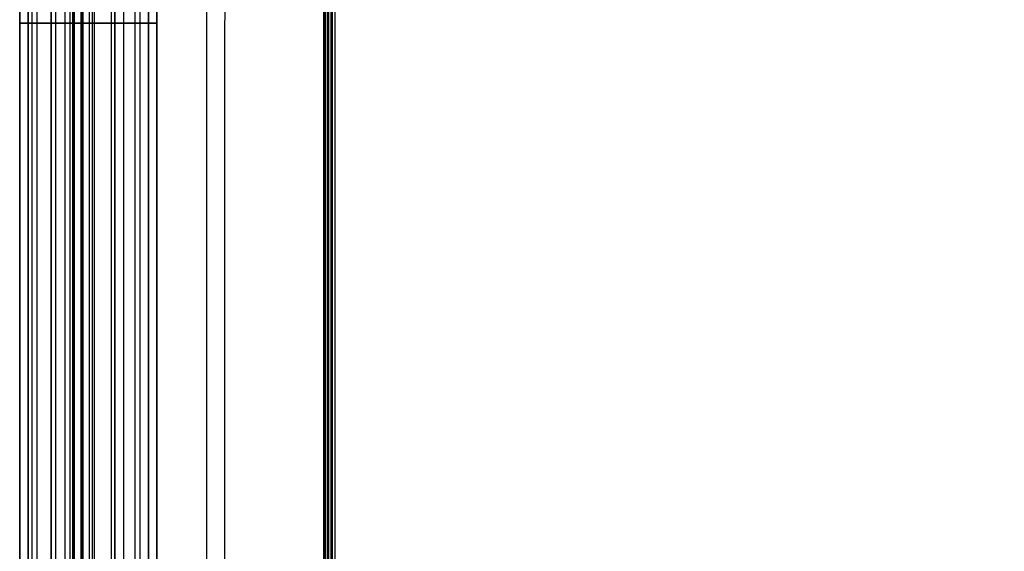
# Model space of a CAD drawing. Header units: millimetres. Extents: x 154 to 631, y -21 to 485.
# Tile 7 of 29: x 162 to 396, y 105 to 232. Entities that reach past the tile are written whole.
import ezdxf

# ---------------------------------------------------------------- set-up
doc = ezdxf.new("R2010")
doc.units = ezdxf.units.MM
doc.header["$MEASUREMENT"] = 0
doc.layers.add('Predefinito', color=5, linetype='Continuous')

# ---------------------------------------------------------------- blocks, each defined once
blk = doc.blocks.new('(#4357) (#777) Part3')
at = {"layer": 'Predefinito'}
for points in [[(-235, 10), (235, 10)], [(235, 10), (-235, 10)], [(-207, 10), (207, 10)], [(235, 8), (-235, 8)], [(-235, 8), (235, 8)], [(-207, 8), (207, 8)], [(-200.59, 6.04), (200.59, 6.04)], [(-200.59, 6.04), (200.59, 6.04)], [(-200.59, 4.83), (200.59, 4.83)], [(-200.59, 4.83), (200.59, 4.83)], [(-235, 0), (235, 0)], [(235, 0), (-235, 0)], [(235, 0), (-235, 0)], [(-235, 0), (235, 0)], [(-200.59, -4.83), (200.59, -4.83)], [(-200.59, -6.04), (200.59, -6.04)], [(-200.59, -6.04), (200.59, -6.04)], [(-180.79, -4.83), (180.79, -4.83)], [(208, -8), (-208, -8)], [(-207.24, -8), (207.24, -8)], [(-207, -8), (207, -8)], [(-208, -10), (208, -10)], [(207.24, -10), (-207.24, -10)], [(-207, -10), (207, -10)]]:
    blk.add_lwpolyline(points, dxfattribs=at)
at = {"layer": 'Predefinito', "extrusion": (1, 0, 0)}
for points in [[(10, -10), (10, 10)], [(0, -20), (0.22, -20), (0.45, -19.99), (0.67, -19.98), (0.9, -19.96), (1.13, -19.94), (1.36, -19.91), (1.59, -19.87), (1.82, -19.83), (2.05, -19.79), (2.29, -19.74), (2.52, -19.68), (2.75, -19.61), (2.98, -19.54), (3.22, -19.47), (3.45, -19.39), (3.68, -19.3), (3.91, -19.2), (4.14, -19.1), (4.37, -19), (4.59, -18.88), (4.82, -18.76), (5.04, -18.64), (5.26, -18.51), (5.47, -18.37), (5.68, -18.23), (5.89, -18.08), (6.1, -17.92), (6.3, -17.76), (6.5, -17.6), (6.7, -17.43), (6.89, -17.25), (7.07, -17.07), (7.25, -16.89), (7.43, -16.7), (7.6, -16.5), (7.76, -16.3), (7.92, -16.1), (8.08, -15.89), (8.23, -15.68), (8.37, -15.47), (8.51, -15.26), (8.64, -15.04), (8.76, -14.82), (8.88, -14.59), (9, -14.37), (9.1, -14.14), (9.2, -13.91), (9.3, -13.68), (9.39, -13.45), (9.47, -13.22), (9.54, -12.98), (9.61, -12.75), (9.68, -12.52), (9.74, -12.29), (9.79, -12.05), (9.83, -11.82), (9.87, -11.59), (9.91, -11.36), (9.94, -11.13), (9.96, -10.9), (9.98, -10.67), (9.99, -10.45), (10, -10.22), (10, -10)], [(10, 10), (10, 10.22), (9.99, 10.45), (9.98, 10.67), (9.96, 10.9), (9.94, 11.13), (9.91, 11.36), (9.87, 11.59), (9.83, 11.82), (9.79, 12.05), (9.74, 12.29), (9.68, 12.52), (9.61, 12.75), (9.54, 12.98), (9.47, 13.22), (9.39, 13.45), (9.3, 13.68), (9.2, 13.91), (9.1, 14.14), (9, 14.37), (8.88, 14.59), (8.76, 14.82), (8.64, 15.04), (8.51, 15.26), (8.37, 15.47), (8.23, 15.68), (8.08, 15.89), (7.92, 16.1), (7.76, 16.3), (7.6, 16.5), (7.43, 16.7), (7.25, 16.89), (7.07, 17.07), (6.89, 17.25), (6.7, 17.43), (6.5, 17.6), (6.3, 17.76), (6.1, 17.92), (5.89, 18.08), (5.68, 18.23), (5.47, 18.37), (5.26, 18.51), (5.04, 18.64), (4.82, 18.76), (4.59, 18.88), (4.37, 19), (4.14, 19.1), (3.91, 19.2), (3.68, 19.3), (3.45, 19.39), (3.22, 19.47), (2.98, 19.54), (2.75, 19.61), (2.52, 19.68), (2.29, 19.74), (2.05, 19.79), (1.82, 19.83), (1.59, 19.87), (1.36, 19.91), (1.13, 19.94), (0.9, 19.96), (0.67, 19.98), (0.45, 19.99), (0.22, 20), (0, 20)], [(8, 10), (8, -10)], [(0, -18), (0.18, -18), (0.36, -17.99), (0.54, -17.98), (0.72, -17.97), (0.9, -17.95), (1.09, -17.93), (1.27, -17.9), (1.46, -17.87), (1.64, -17.83), (1.83, -17.79), (2.01, -17.74), (2.2, -17.69), (2.39, -17.64), (2.57, -17.57), (2.76, -17.51), (2.94, -17.44), (3.13, -17.36), (3.31, -17.28), (3.49, -17.2), (3.67, -17.11), (3.85, -17.01), (4.03, -16.91), (4.2, -16.81), (4.38, -16.7), (4.55, -16.58), (4.72, -16.46), (4.88, -16.34), (5.04, -16.21), (5.2, -16.08), (5.36, -15.94), (5.51, -15.8), (5.66, -15.66), (5.8, -15.51), (5.94, -15.36), (6.08, -15.2), (6.21, -15.04), (6.34, -14.88), (6.46, -14.72), (6.58, -14.55), (6.7, -14.38), (6.81, -14.2), (6.91, -14.03), (7.01, -13.85), (7.11, -13.67), (7.2, -13.49), (7.28, -13.31), (7.36, -13.13), (7.44, -12.94), (7.51, -12.76), (7.57, -12.57), (7.64, -12.39), (7.69, -12.2), (7.74, -12.01), (7.79, -11.83), (7.83, -11.64), (7.87, -11.46), (7.9, -11.27), (7.93, -11.09), (7.95, -10.9), (7.97, -10.72), (7.98, -10.54), (7.99, -10.36), (8, -10.18), (8, -10)], [(8, 10), (8, 10.18), (7.99, 10.36), (7.98, 10.54), (7.97, 10.72), (7.95, 10.9), (7.93, 11.09), (7.9, 11.27), (7.87, 11.46), (7.83, 11.64), (7.79, 11.83), (7.74, 12.01), (7.69, 12.2), (7.64, 12.39), (7.57, 12.57), (7.51, 12.76), (7.44, 12.94), (7.36, 13.13), (7.28, 13.31), (7.2, 13.49), (7.11, 13.67), (7.01, 13.85), (6.91, 14.03), (6.81, 14.2), (6.7, 14.38), (6.58, 14.55), (6.46, 14.72), (6.34, 14.88), (6.21, 15.04), (6.08, 15.2), (5.94, 15.36), (5.8, 15.51), (5.66, 15.66), (5.51, 15.8), (5.36, 15.94), (5.2, 16.08), (5.04, 16.21), (4.88, 16.34), (4.72, 16.46), (4.55, 16.58), (4.38, 16.7), (4.2, 16.81), (4.03, 16.91), (3.85, 17.01), (3.67, 17.11), (3.49, 17.2), (3.31, 17.28), (3.13, 17.36), (2.94, 17.44), (2.76, 17.51), (2.57, 17.57), (2.39, 17.64), (2.2, 17.69), (2.01, 17.74), (1.83, 17.79), (1.64, 17.83), (1.46, 17.87), (1.27, 17.9), (1.09, 17.93), (0.9, 17.95), (0.72, 17.97), (0.54, 17.98), (0.36, 17.99), (0.18, 18), (0, 18)], [(0, 20), (-0.22, 20), (-0.45, 19.99), (-0.67, 19.98), (-0.9, 19.96), (-1.13, 19.94), (-1.36, 19.91), (-1.59, 19.87), (-1.82, 19.83), (-2.05, 19.79), (-2.29, 19.74), (-2.52, 19.68), (-2.75, 19.61), (-2.98, 19.54), (-3.22, 19.47), (-3.45, 19.39), (-3.68, 19.3), (-3.91, 19.2), (-4.14, 19.1), (-4.37, 19), (-4.59, 18.88), (-4.82, 18.76), (-5.04, 18.64), (-5.26, 18.51), (-5.47, 18.37), (-5.68, 18.23), (-5.89, 18.08), (-6.1, 17.92), (-6.3, 17.76), (-6.5, 17.6), (-6.7, 17.43), (-6.89, 17.25), (-7.07, 17.07), (-7.25, 16.89), (-7.43, 16.7), (-7.6, 16.5), (-7.76, 16.3), (-7.92, 16.1), (-8.08, 15.89), (-8.23, 15.68), (-8.37, 15.47), (-8.51, 15.26), (-8.64, 15.04), (-8.76, 14.82), (-8.88, 14.59), (-9, 14.37), (-9.1, 14.14), (-9.2, 13.91), (-9.3, 13.68), (-9.39, 13.45), (-9.47, 13.22), (-9.54, 12.98), (-9.61, 12.75), (-9.68, 12.52), (-9.74, 12.29), (-9.79, 12.05), (-9.83, 11.82), (-9.87, 11.59), (-9.91, 11.36), (-9.94, 11.13), (-9.96, 10.9), (-9.98, 10.67), (-9.99, 10.45), (-10, 10.22), (-10, 10)], [(0, 18), (-0.18, 18), (-0.36, 17.99), (-0.54, 17.98), (-0.72, 17.97), (-0.9, 17.95), (-1.09, 17.93), (-1.27, 17.9), (-1.46, 17.87), (-1.64, 17.83), (-1.83, 17.79), (-2.01, 17.74), (-2.2, 17.69), (-2.39, 17.64), (-2.57, 17.57), (-2.76, 17.51), (-2.94, 17.44), (-3.13, 17.36), (-3.31, 17.28), (-3.49, 17.2), (-3.67, 17.11), (-3.85, 17.01), (-4.03, 16.91), (-4.2, 16.81), (-4.38, 16.7), (-4.55, 16.58), (-4.72, 16.46), (-4.88, 16.34), (-5.04, 16.21), (-5.2, 16.08), (-5.36, 15.94), (-5.51, 15.8), (-5.66, 15.66), (-5.8, 15.51), (-5.94, 15.36), (-6.08, 15.2), (-6.21, 15.04), (-6.34, 14.88), (-6.46, 14.72), (-6.58, 14.55), (-6.7, 14.38), (-6.81, 14.2), (-6.91, 14.03), (-7.01, 13.85), (-7.11, 13.67), (-7.2, 13.49), (-7.28, 13.31), (-7.36, 13.13), (-7.44, 12.94), (-7.51, 12.76), (-7.57, 12.57), (-7.64, 12.39), (-7.69, 12.2), (-7.74, 12.01), (-7.79, 11.83), (-7.83, 11.64), (-7.87, 11.46), (-7.9, 11.27), (-7.93, 11.09), (-7.95, 10.9), (-7.97, 10.72), (-7.98, 10.54), (-7.99, 10.36), (-8, 10.18), (-8, 10)], [(-10, -10), (-10, -10.22), (-9.99, -10.45), (-9.98, -10.67), (-9.96, -10.9), (-9.94, -11.13), (-9.91, -11.36), (-9.87, -11.59), (-9.83, -11.82), (-9.79, -12.05), (-9.74, -12.29), (-9.68, -12.52), (-9.61, -12.75), (-9.54, -12.98), (-9.47, -13.22), (-9.39, -13.45), (-9.3, -13.68), (-9.2, -13.91), (-9.1, -14.14), (-9, -14.37), (-8.88, -14.59), (-8.76, -14.82), (-8.64, -15.04), (-8.51, -15.26), (-8.37, -15.47), (-8.23, -15.68), (-8.08, -15.89), (-7.92, -16.1), (-7.76, -16.3), (-7.6, -16.5), (-7.43, -16.7), (-7.25, -16.89), (-7.07, -17.07), (-6.89, -17.25), (-6.7, -17.43), (-6.5, -17.6), (-6.3, -17.76), (-6.1, -17.92), (-5.89, -18.08), (-5.68, -18.23), (-5.47, -18.37), (-5.26, -18.51), (-5.04, -18.64), (-4.82, -18.76), (-4.59, -18.88), (-4.37, -19), (-4.14, -19.1), (-3.91, -19.2), (-3.68, -19.3), (-3.45, -19.39), (-3.22, -19.47), (-2.98, -19.54), (-2.75, -19.61), (-2.52, -19.68), (-2.29, -19.74), (-2.05, -19.79), (-1.82, -19.83), (-1.59, -19.87), (-1.36, -19.91), (-1.13, -19.94), (-0.9, -19.96), (-0.67, -19.98), (-0.45, -19.99), (-0.22, -20), (0, -20)], [(-8, -10), (-8, -10.18), (-7.99, -10.36), (-7.98, -10.54), (-7.97, -10.72), (-7.95, -10.9), (-7.93, -11.09), (-7.9, -11.27), (-7.87, -11.46), (-7.83, -11.64), (-7.79, -11.83), (-7.74, -12.01), (-7.69, -12.2), (-7.64, -12.39), (-7.57, -12.57), (-7.51, -12.76), (-7.44, -12.94), (-7.36, -13.13), (-7.28, -13.31), (-7.2, -13.49), (-7.11, -13.67), (-7.01, -13.85), (-6.91, -14.03), (-6.81, -14.2), (-6.7, -14.38), (-6.58, -14.55), (-6.46, -14.72), (-6.34, -14.88), (-6.21, -15.04), (-6.08, -15.2), (-5.94, -15.36), (-5.8, -15.51), (-5.66, -15.66), (-5.51, -15.8), (-5.36, -15.94), (-5.2, -16.08), (-5.04, -16.21), (-4.88, -16.34), (-4.72, -16.46), (-4.55, -16.58), (-4.38, -16.7), (-4.2, -16.81), (-4.03, -16.91), (-3.85, -17.01), (-3.67, -17.11), (-3.49, -17.2), (-3.31, -17.28), (-3.13, -17.36), (-2.94, -17.44), (-2.76, -17.51), (-2.57, -17.57), (-2.39, -17.64), (-2.2, -17.69), (-2.01, -17.74), (-1.83, -17.79), (-1.64, -17.83), (-1.46, -17.87), (-1.27, -17.9), (-1.09, -17.93), (-0.9, -17.95), (-0.72, -17.97), (-0.54, -17.98), (-0.36, -17.99), (-0.18, -18), (0, -18)], [(-8, -10), (-8, 10)], [(-10, 10), (-10, -10)]]:
    blk.add_lwpolyline(points, dxfattribs=at)
blk = doc.blocks.new('(#4363) (#2278) Part4')
at = {"layer": 'Predefinito'}
for points in [[(235, 7.5), (-235, 7.5)], [(-235, 7.5), (235, 7.5)], [(-235, 7.5), (235, 7.5)], [(235, 5.5), (-235, 5.5)], [(-235, 5.5), (235, 5.5)], [(-235, 5.5), (235, 5.5)], [(-200.59, 4.53), (200.59, 4.53)], [(-200.59, 4.53), (200.59, 4.53)], [(-200.59, 3.32), (200.59, 3.32)], [(-200.59, 3.32), (200.59, 3.32)], [(-235, 0), (235, 0)], [(235, 0), (-235, 0)], [(235, 0), (-235, 0)], [(-235, 0), (235, 0)], [(-200.59, -3.32), (200.59, -3.32)], [(-200.59, -3.32), (200.59, -3.32)], [(-200.59, -4.53), (200.59, -4.53)], [(-200.59, -4.53), (200.59, -4.53)], [(-235, -5.5), (235, -5.5)], [(235, -5.5), (-235, -5.5)], [(-235, -5.5), (235, -5.5)], [(-235, -7.5), (235, -7.5)], [(235, -7.5), (-235, -7.5)], [(-235, -7.5), (235, -7.5)]]:
    blk.add_lwpolyline(points, dxfattribs=at)
at = {"layer": 'Predefinito', "extrusion": (1, 0, 0)}
for points in [[(7.5, -7.5), (7.5, 7.5)], [(0, -15), (0.17, -15), (0.33, -14.99), (0.5, -14.98), (0.67, -14.97), (0.85, -14.95), (1.02, -14.93), (1.19, -14.9), (1.36, -14.87), (1.54, -14.84), (1.71, -14.8), (1.89, -14.76), (2.06, -14.71), (2.24, -14.66), (2.41, -14.6), (2.59, -14.54), (2.76, -14.47), (2.93, -14.4), (3.11, -14.33), (3.28, -14.25), (3.44, -14.16), (3.61, -14.07), (3.78, -13.98), (3.94, -13.88), (4.1, -13.78), (4.26, -13.67), (4.42, -13.56), (4.58, -13.44), (4.73, -13.32), (4.88, -13.2), (5.02, -13.07), (5.16, -12.94), (5.3, -12.8), (5.44, -12.66), (5.57, -12.52), (5.7, -12.38), (5.82, -12.23), (5.94, -12.08), (6.06, -11.92), (6.17, -11.76), (6.28, -11.6), (6.38, -11.44), (6.48, -11.28), (6.57, -11.11), (6.66, -10.94), (6.75, -10.78), (6.83, -10.61), (6.9, -10.43), (6.97, -10.26), (7.04, -10.09), (7.1, -9.91), (7.16, -9.74), (7.21, -9.56), (7.26, -9.39), (7.3, -9.21), (7.34, -9.04), (7.37, -8.86), (7.4, -8.69), (7.43, -8.52), (7.45, -8.35), (7.47, -8.17), (7.48, -8), (7.49, -7.83), (7.5, -7.67), (7.5, -7.5)], [(7.5, 7.5), (7.5, 7.67), (7.49, 7.83), (7.48, 8), (7.47, 8.17), (7.45, 8.35), (7.43, 8.52), (7.4, 8.69), (7.37, 8.86), (7.34, 9.04), (7.3, 9.21), (7.26, 9.39), (7.21, 9.56), (7.16, 9.74), (7.1, 9.91), (7.04, 10.09), (6.97, 10.26), (6.9, 10.43), (6.83, 10.61), (6.75, 10.78), (6.66, 10.94), (6.57, 11.11), (6.48, 11.28), (6.38, 11.44), (6.28, 11.6), (6.17, 11.76), (6.06, 11.92), (5.94, 12.08), (5.82, 12.23), (5.7, 12.38), (5.57, 12.52), (5.44, 12.66), (5.3, 12.8), (5.16, 12.94), (5.02, 13.07), (4.88, 13.2), (4.73, 13.32), (4.58, 13.44), (4.42, 13.56), (4.26, 13.67), (4.1, 13.78), (3.94, 13.88), (3.78, 13.98), (3.61, 14.07), (3.44, 14.16), (3.28, 14.25), (3.11, 14.33), (2.93, 14.4), (2.76, 14.47), (2.59, 14.54), (2.41, 14.6), (2.24, 14.66), (2.06, 14.71), (1.89, 14.76), (1.71, 14.8), (1.54, 14.84), (1.36, 14.87), (1.19, 14.9), (1.02, 14.93), (0.85, 14.95), (0.67, 14.97), (0.5, 14.98), (0.33, 14.99), (0.17, 15), (0, 15)], [(5.5, 7.5), (5.5, -7.5)], [(0, -13), (0.12, -13), (0.25, -12.99), (0.37, -12.99), (0.49, -12.98), (0.62, -12.96), (0.75, -12.95), (0.87, -12.93), (1, -12.91), (1.13, -12.88), (1.26, -12.85), (1.39, -12.82), (1.51, -12.79), (1.64, -12.75), (1.77, -12.71), (1.9, -12.66), (2.02, -12.61), (2.15, -12.56), (2.28, -12.51), (2.4, -12.45), (2.53, -12.39), (2.65, -12.32), (2.77, -12.25), (2.89, -12.18), (3.01, -12.1), (3.13, -12.02), (3.24, -11.94), (3.36, -11.86), (3.47, -11.77), (3.58, -11.68), (3.68, -11.59), (3.79, -11.49), (3.89, -11.39), (3.99, -11.29), (4.09, -11.18), (4.18, -11.08), (4.27, -10.97), (4.36, -10.86), (4.44, -10.74), (4.52, -10.63), (4.6, -10.51), (4.68, -10.39), (4.75, -10.27), (4.82, -10.15), (4.89, -10.03), (4.95, -9.9), (5.01, -9.78), (5.06, -9.65), (5.11, -9.52), (5.16, -9.4), (5.21, -9.27), (5.25, -9.14), (5.29, -9.01), (5.32, -8.89), (5.35, -8.76), (5.38, -8.63), (5.41, -8.5), (5.43, -8.37), (5.45, -8.25), (5.46, -8.12), (5.48, -7.99), (5.49, -7.87), (5.49, -7.75), (5.5, -7.62), (5.5, -7.5)], [(5.5, 7.5), (5.5, 7.62), (5.49, 7.75), (5.49, 7.87), (5.48, 7.99), (5.46, 8.12), (5.45, 8.25), (5.43, 8.37), (5.41, 8.5), (5.38, 8.63), (5.35, 8.76), (5.32, 8.89), (5.29, 9.01), (5.25, 9.14), (5.21, 9.27), (5.16, 9.4), (5.11, 9.52), (5.06, 9.65), (5.01, 9.78), (4.95, 9.9), (4.89, 10.03), (4.82, 10.15), (4.75, 10.27), (4.68, 10.39), (4.6, 10.51), (4.52, 10.63), (4.44, 10.74), (4.36, 10.86), (4.27, 10.97), (4.18, 11.08), (4.09, 11.18), (3.99, 11.29), (3.89, 11.39), (3.79, 11.49), (3.68, 11.59), (3.58, 11.68), (3.47, 11.77), (3.36, 11.86), (3.24, 11.94), (3.13, 12.02), (3.01, 12.1), (2.89, 12.18), (2.77, 12.25), (2.65, 12.32), (2.53, 12.39), (2.4, 12.45), (2.28, 12.51), (2.15, 12.56), (2.02, 12.61), (1.9, 12.66), (1.77, 12.71), (1.64, 12.75), (1.51, 12.79), (1.39, 12.82), (1.26, 12.85), (1.13, 12.88), (1, 12.91), (0.87, 12.93), (0.75, 12.95), (0.62, 12.96), (0.49, 12.98), (0.37, 12.99), (0.25, 12.99), (0.12, 13), (0, 13)], [(-7.5, -7.5), (-7.5, -7.67), (-7.49, -7.83), (-7.48, -8), (-7.47, -8.17), (-7.45, -8.35), (-7.43, -8.52), (-7.4, -8.69), (-7.37, -8.86), (-7.34, -9.04), (-7.3, -9.21), (-7.26, -9.39), (-7.21, -9.56), (-7.16, -9.74), (-7.1, -9.91), (-7.04, -10.09), (-6.97, -10.26), (-6.9, -10.43), (-6.83, -10.61), (-6.75, -10.78), (-6.66, -10.94), (-6.57, -11.11), (-6.48, -11.28), (-6.38, -11.44), (-6.28, -11.6), (-6.17, -11.76), (-6.06, -11.92), (-5.94, -12.08), (-5.82, -12.23), (-5.7, -12.38), (-5.57, -12.52), (-5.44, -12.66), (-5.3, -12.8), (-5.16, -12.94), (-5.02, -13.07), (-4.88, -13.2), (-4.73, -13.32), (-4.58, -13.44), (-4.42, -13.56), (-4.26, -13.67), (-4.1, -13.78), (-3.94, -13.88), (-3.78, -13.98), (-3.61, -14.07), (-3.44, -14.16), (-3.28, -14.25), (-3.11, -14.33), (-2.93, -14.4), (-2.76, -14.47), (-2.59, -14.54), (-2.41, -14.6), (-2.24, -14.66), (-2.06, -14.71), (-1.89, -14.76), (-1.71, -14.8), (-1.54, -14.84), (-1.36, -14.87), (-1.19, -14.9), (-1.02, -14.93), (-0.85, -14.95), (-0.67, -14.97), (-0.5, -14.98), (-0.33, -14.99), (-0.17, -15), (0, -15)], [(0, 15), (-0.17, 15), (-0.33, 14.99), (-0.5, 14.98), (-0.67, 14.97), (-0.85, 14.95), (-1.02, 14.93), (-1.19, 14.9), (-1.36, 14.87), (-1.54, 14.84), (-1.71, 14.8), (-1.89, 14.76), (-2.06, 14.71), (-2.24, 14.66), (-2.41, 14.6), (-2.59, 14.54), (-2.76, 14.47), (-2.93, 14.4), (-3.11, 14.33), (-3.28, 14.25), (-3.44, 14.16), (-3.61, 14.07), (-3.78, 13.98), (-3.94, 13.88), (-4.1, 13.78), (-4.26, 13.67), (-4.42, 13.56), (-4.58, 13.44), (-4.73, 13.32), (-4.88, 13.2), (-5.02, 13.07), (-5.16, 12.94), (-5.3, 12.8), (-5.44, 12.66), (-5.57, 12.52), (-5.7, 12.38), (-5.82, 12.23), (-5.94, 12.08), (-6.06, 11.92), (-6.17, 11.76), (-6.28, 11.6), (-6.38, 11.44), (-6.48, 11.28), (-6.57, 11.11), (-6.66, 10.94), (-6.75, 10.78), (-6.83, 10.61), (-6.9, 10.43), (-6.97, 10.26), (-7.04, 10.09), (-7.1, 9.91), (-7.16, 9.74), (-7.21, 9.56), (-7.26, 9.39), (-7.3, 9.21), (-7.34, 9.04), (-7.37, 8.86), (-7.4, 8.69), (-7.43, 8.52), (-7.45, 8.35), (-7.47, 8.17), (-7.48, 8), (-7.49, 7.83), (-7.5, 7.67), (-7.5, 7.5)], [(-5.5, -7.5), (-5.5, -7.62), (-5.49, -7.75), (-5.49, -7.87), (-5.48, -7.99), (-5.46, -8.12), (-5.45, -8.25), (-5.43, -8.37), (-5.41, -8.5), (-5.38, -8.63), (-5.35, -8.76), (-5.32, -8.89), (-5.29, -9.01), (-5.25, -9.14), (-5.21, -9.27), (-5.16, -9.4), (-5.11, -9.52), (-5.06, -9.65), (-5.01, -9.78), (-4.95, -9.9), (-4.89, -10.03), (-4.82, -10.15), (-4.75, -10.27), (-4.68, -10.39), (-4.6, -10.51), (-4.52, -10.63), (-4.44, -10.74), (-4.36, -10.86), (-4.27, -10.97), (-4.18, -11.08), (-4.09, -11.18), (-3.99, -11.29), (-3.89, -11.39), (-3.79, -11.49), (-3.68, -11.59), (-3.58, -11.68), (-3.47, -11.77), (-3.36, -11.86), (-3.24, -11.94), (-3.13, -12.02), (-3.01, -12.1), (-2.89, -12.18), (-2.77, -12.25), (-2.65, -12.32), (-2.53, -12.39), (-2.4, -12.45), (-2.28, -12.51), (-2.15, -12.56), (-2.02, -12.61), (-1.9, -12.66), (-1.77, -12.71), (-1.64, -12.75), (-1.51, -12.79), (-1.39, -12.82), (-1.26, -12.85), (-1.13, -12.88), (-1, -12.91), (-0.87, -12.93), (-0.75, -12.95), (-0.62, -12.96), (-0.49, -12.98), (-0.37, -12.99), (-0.25, -12.99), (-0.12, -13), (0, -13)], [(0, 13), (-0.12, 13), (-0.25, 12.99), (-0.37, 12.99), (-0.49, 12.98), (-0.62, 12.96), (-0.75, 12.95), (-0.87, 12.93), (-1, 12.91), (-1.13, 12.88), (-1.26, 12.85), (-1.39, 12.82), (-1.51, 12.79), (-1.64, 12.75), (-1.77, 12.71), (-1.9, 12.66), (-2.02, 12.61), (-2.15, 12.56), (-2.28, 12.51), (-2.4, 12.45), (-2.53, 12.39), (-2.65, 12.32), (-2.77, 12.25), (-2.89, 12.18), (-3.01, 12.1), (-3.13, 12.02), (-3.24, 11.94), (-3.36, 11.86), (-3.47, 11.77), (-3.58, 11.68), (-3.68, 11.59), (-3.79, 11.49), (-3.89, 11.39), (-3.99, 11.29), (-4.09, 11.18), (-4.18, 11.08), (-4.27, 10.97), (-4.36, 10.86), (-4.44, 10.74), (-4.52, 10.63), (-4.6, 10.51), (-4.68, 10.39), (-4.75, 10.27), (-4.82, 10.15), (-4.89, 10.03), (-4.95, 9.9), (-5.01, 9.78), (-5.06, 9.65), (-5.11, 9.52), (-5.16, 9.4), (-5.21, 9.27), (-5.25, 9.14), (-5.29, 9.01), (-5.32, 8.89), (-5.35, 8.76), (-5.38, 8.63), (-5.41, 8.5), (-5.43, 8.37), (-5.45, 8.25), (-5.46, 8.12), (-5.48, 7.99), (-5.49, 7.87), (-5.49, 7.75), (-5.5, 7.62), (-5.5, 7.5)], [(-5.5, -7.5), (-5.5, 7.5)], [(-7.5, 7.5), (-7.5, -7.5)]]:
    blk.add_lwpolyline(points, dxfattribs=at)
blk = doc.blocks.new('(#4356) (#4272) Assem1')
at = {"layer": 'Predefinito', "extrusion": (0, 1, 2.88998e-16), "rotation": -90}
blk.add_blockref('(#4357) (#777) Part3', (-184.62, 0, 455), dxfattribs=at)
at = {"layer": 'Predefinito', "extrusion": (0, 1, 0), "rotation": -90}
blk.add_blockref('(#4363) (#2278) Part4', (-169.49, 0, 18), dxfattribs=at)
blk = doc.blocks.new('(#4355) Document')
at = {"layer": 'Predefinito', "extrusion": (0.034899, 0, 0.999391)}
for points in [[(-10.69, -153.88), (474.47, -153.88), (474.64, -153.89), (474.81, -153.89), (474.98, -153.91), (475.15, -153.93), (475.32, -153.95), (475.5, -153.97), (475.67, -154), (475.85, -154.04), (476.02, -154.08), (476.2, -154.12), (476.37, -154.17), (476.55, -154.22), (476.72, -154.28), (476.89, -154.34), (477.07, -154.4), (477.24, -154.48), (477.41, -154.55), (477.58, -154.63), (477.75, -154.72), (477.92, -154.81), (478.08, -154.9), (478.25, -155), (478.41, -155.1), (478.57, -155.21), (478.73, -155.32), (478.88, -155.44), (479.03, -155.56), (479.18, -155.68), (479.33, -155.81), (479.47, -155.94), (479.61, -156.07), (479.75, -156.21), (479.88, -156.36), (480.01, -156.5), (480.13, -156.65), (480.25, -156.8), (480.36, -156.96), (480.48, -157.11), (480.58, -157.27), (480.69, -157.44), (480.79, -157.6), (480.88, -157.77), (480.97, -157.93), (481.05, -158.1), (481.13, -158.27), (481.21, -158.44), (481.28, -158.62), (481.35, -158.79), (481.41, -158.96), (481.46, -159.14), (481.52, -159.31), (481.56, -159.49), (481.61, -159.66), (481.65, -159.84), (481.68, -160.01), (481.71, -160.19), (481.74, -160.36), (481.76, -160.53), (481.78, -160.7), (481.79, -160.87), (481.8, -161.04), (481.8, -161.21), (481.81, -176.38), (481.8, -176.54), (481.8, -176.71), (481.79, -176.88), (481.78, -177.05), (481.76, -177.22), (481.74, -177.4), (481.71, -177.57), (481.68, -177.74), (481.65, -177.92), (481.61, -178.09), (481.56, -178.27), (481.52, -178.44), (481.46, -178.62), (481.41, -178.79), (481.35, -178.97), (481.28, -179.14), (481.21, -179.31), (481.13, -179.48), (481.05, -179.65), (480.97, -179.82), (480.88, -179.99), (480.79, -180.16), (480.69, -180.32), (480.58, -180.48), (480.48, -180.64), (480.36, -180.8), (480.25, -180.95), (480.13, -181.11), (480.01, -181.25), (479.88, -181.4), (479.75, -181.54), (479.61, -181.68), (479.47, -181.82), (479.33, -181.95), (479.18, -182.08), (479.03, -182.2), (478.88, -182.32), (478.73, -182.44), (478.57, -182.55), (478.41, -182.66), (478.25, -182.76), (478.08, -182.86), (477.92, -182.95), (477.75, -183.04), (477.58, -183.12), (477.41, -183.21), (477.24, -183.28), (477.07, -183.35), (476.89, -183.42), (476.72, -183.48), (476.55, -183.54), (476.37, -183.59), (476.2, -183.64), (476.02, -183.68), (475.85, -183.72), (475.67, -183.75), (475.5, -183.78), (475.32, -183.81), (475.15, -183.83), (474.98, -183.85), (474.81, -183.86), (474.64, -183.87), (474.47, -183.88), (474.31, -183.88)], [(-10.69, -153.88), (474.47, -153.88), (474.64, -153.89), (474.81, -153.89), (474.98, -153.91), (475.15, -153.93), (475.32, -153.95), (475.5, -153.97), (475.67, -154), (475.85, -154.04), (476.02, -154.08), (476.2, -154.12), (476.37, -154.17), (476.55, -154.22), (476.72, -154.28), (476.89, -154.34), (477.07, -154.4), (477.24, -154.48), (477.41, -154.55), (477.58, -154.63), (477.75, -154.72), (477.92, -154.81), (478.08, -154.9), (478.25, -155), (478.41, -155.1), (478.57, -155.21), (478.73, -155.32), (478.88, -155.44), (479.03, -155.56), (479.18, -155.68), (479.33, -155.81), (479.47, -155.94), (479.61, -156.07), (479.75, -156.21), (479.88, -156.36), (480.01, -156.5), (480.13, -156.65), (480.25, -156.8), (480.36, -156.96), (480.48, -157.11), (480.58, -157.27), (480.69, -157.44), (480.79, -157.6), (480.88, -157.77), (480.97, -157.93), (481.05, -158.1), (481.13, -158.27), (481.21, -158.44), (481.28, -158.62), (481.35, -158.79), (481.41, -158.96), (481.46, -159.14), (481.52, -159.31), (481.56, -159.49), (481.61, -159.66), (481.65, -159.84), (481.68, -160.01), (481.71, -160.19), (481.74, -160.36), (481.76, -160.53), (481.78, -160.7), (481.79, -160.87), (481.8, -161.04), (481.8, -161.21), (481.81, -176.38), (481.8, -176.54), (481.8, -176.71), (481.79, -176.88), (481.78, -177.05), (481.76, -177.22), (481.74, -177.4), (481.71, -177.57), (481.68, -177.74), (481.65, -177.92), (481.61, -178.09), (481.56, -178.27), (481.52, -178.44), (481.46, -178.62), (481.41, -178.79), (481.35, -178.97), (481.28, -179.14), (481.21, -179.31), (481.13, -179.48), (481.05, -179.65), (480.97, -179.82), (480.88, -179.99), (480.79, -180.16), (480.69, -180.32), (480.58, -180.48), (480.48, -180.64), (480.36, -180.8), (480.25, -180.95), (480.13, -181.11), (480.01, -181.25), (479.88, -181.4), (479.75, -181.54), (479.61, -181.68), (479.47, -181.82), (479.33, -181.95), (479.18, -182.08), (479.03, -182.2), (478.88, -182.32), (478.73, -182.44), (478.57, -182.55), (478.41, -182.66), (478.25, -182.76), (478.08, -182.86), (477.92, -182.95), (477.75, -183.04), (477.58, -183.12), (477.41, -183.21), (477.24, -183.28), (477.07, -183.35), (476.89, -183.42), (476.72, -183.48), (476.55, -183.54), (476.37, -183.59), (476.2, -183.64), (476.02, -183.68), (475.85, -183.72), (475.67, -183.75), (475.5, -183.78), (475.32, -183.81), (475.15, -183.83), (474.98, -183.85), (474.81, -183.86), (474.64, -183.87), (474.47, -183.88), (474.31, -183.88)], [(-10.69, -153.88), (474.47, -153.88), (474.64, -153.89), (474.81, -153.89), (474.98, -153.91), (475.15, -153.93), (475.32, -153.95), (475.5, -153.97), (475.67, -154), (475.85, -154.04), (476.02, -154.08), (476.2, -154.12), (476.37, -154.17), (476.55, -154.22), (476.72, -154.28), (476.89, -154.34), (477.07, -154.4), (477.24, -154.48), (477.41, -154.55), (477.58, -154.63), (477.75, -154.72), (477.92, -154.81), (478.08, -154.9), (478.25, -155), (478.41, -155.1), (478.57, -155.21), (478.73, -155.32), (478.88, -155.44), (479.03, -155.56), (479.18, -155.68), (479.33, -155.81), (479.47, -155.94), (479.61, -156.07), (479.75, -156.21), (479.88, -156.36), (480.01, -156.5), (480.13, -156.65), (480.25, -156.8), (480.36, -156.96), (480.48, -157.11), (480.58, -157.27), (480.69, -157.44), (480.79, -157.6), (480.88, -157.77), (480.97, -157.93), (481.05, -158.1), (481.13, -158.27), (481.21, -158.44), (481.28, -158.62), (481.35, -158.79), (481.41, -158.96), (481.46, -159.14), (481.52, -159.31), (481.56, -159.49), (481.61, -159.66), (481.65, -159.84), (481.68, -160.01), (481.71, -160.19), (481.74, -160.36), (481.76, -160.53), (481.78, -160.7), (481.79, -160.87), (481.8, -161.04), (481.8, -161.21), (481.81, -176.38), (481.8, -176.54), (481.8, -176.71), (481.79, -176.88), (481.78, -177.05), (481.76, -177.22), (481.74, -177.4), (481.71, -177.57), (481.68, -177.74), (481.65, -177.92), (481.61, -178.09), (481.56, -178.27), (481.52, -178.44), (481.46, -178.62), (481.41, -178.79), (481.35, -178.97), (481.28, -179.14), (481.21, -179.31), (481.13, -179.48), (481.05, -179.65), (480.97, -179.82), (480.88, -179.99), (480.79, -180.16), (480.69, -180.32), (480.58, -180.48), (480.48, -180.64), (480.36, -180.8), (480.25, -180.95), (480.13, -181.11), (480.01, -181.25), (479.88, -181.4), (479.75, -181.54), (479.61, -181.68), (479.47, -181.82), (479.33, -181.95), (479.18, -182.08), (479.03, -182.2), (478.88, -182.32), (478.73, -182.44), (478.57, -182.55), (478.41, -182.66), (478.25, -182.76), (478.08, -182.86), (477.92, -182.95), (477.75, -183.04), (477.58, -183.12), (477.41, -183.21), (477.24, -183.28), (477.07, -183.35), (476.89, -183.42), (476.72, -183.48), (476.55, -183.54), (476.37, -183.59), (476.2, -183.64), (476.02, -183.68), (475.85, -183.72), (475.67, -183.75), (475.5, -183.78), (475.32, -183.81), (475.15, -183.83), (474.98, -183.85), (474.81, -183.86), (474.64, -183.87), (474.47, -183.88), (474.31, -183.88)], [(474.31, -183.88), (-10.86, -183.88), (-11.03, -183.87), (-11.2, -183.86), (-11.37, -183.85), (-11.54, -183.83), (-11.71, -183.81), (-11.88, -183.78), (-12.06, -183.75), (-12.23, -183.72), (-12.41, -183.68), (-12.58, -183.64), (-12.76, -183.59), (-12.93, -183.54), (-13.11, -183.48), (-13.28, -183.42), (-13.45, -183.35), (-13.63, -183.28), (-13.8, -183.21), (-13.97, -183.12), (-14.14, -183.04), (-14.31, -182.95), (-14.47, -182.86), (-14.64, -182.76), (-14.8, -182.66), (-14.96, -182.55), (-15.11, -182.44), (-15.27, -182.32), (-15.42, -182.2), (-15.57, -182.08), (-15.72, -181.95), (-15.86, -181.82), (-16, -181.68), (-16.13, -181.54), (-16.26, -181.4), (-16.39, -181.25), (-16.52, -181.11), (-16.64, -180.95), (-16.75, -180.8), (-16.86, -180.64), (-16.97, -180.48), (-17.07, -180.32), (-17.17, -180.16), (-17.27, -179.99), (-17.36, -179.82), (-17.44, -179.65), (-17.52, -179.48), (-17.6, -179.31), (-17.67, -179.14), (-17.73, -178.97), (-17.79, -178.79), (-17.85, -178.62), (-17.9, -178.44), (-17.95, -178.27), (-18, -178.09), (-18.03, -177.92), (-18.07, -177.74), (-18.1, -177.57), (-18.12, -177.4), (-18.15, -177.22), (-18.16, -177.05), (-18.18, -176.88), (-18.19, -176.71), (-18.19, -176.54), (-18.19, -161.38), (-18.19, -161.21), (-18.19, -161.04), (-18.18, -160.87), (-18.16, -160.7), (-18.15, -160.53), (-18.12, -160.36), (-18.1, -160.19), (-18.07, -160.01), (-18.03, -159.84), (-18, -159.66), (-17.95, -159.49), (-17.9, -159.31), (-17.85, -159.14), (-17.79, -158.96), (-17.73, -158.79), (-17.67, -158.62), (-17.6, -158.44), (-17.52, -158.27), (-17.44, -158.1), (-17.36, -157.93), (-17.27, -157.77), (-17.17, -157.6), (-17.07, -157.44), (-16.97, -157.27), (-16.86, -157.11), (-16.75, -156.96), (-16.64, -156.8), (-16.52, -156.65), (-16.39, -156.5), (-16.26, -156.36), (-16.13, -156.21), (-16, -156.07), (-15.86, -155.94), (-15.72, -155.81), (-15.57, -155.68), (-15.42, -155.56), (-15.27, -155.44), (-15.11, -155.32), (-14.96, -155.21), (-14.8, -155.1), (-14.64, -155), (-14.47, -154.9), (-14.31, -154.81), (-14.14, -154.72), (-13.97, -154.63), (-13.8, -154.55), (-13.63, -154.48), (-13.45, -154.4), (-13.28, -154.34), (-13.11, -154.28), (-12.93, -154.22), (-12.76, -154.17), (-12.58, -154.12), (-12.41, -154.08), (-12.23, -154.04), (-12.06, -154), (-11.88, -153.97), (-11.71, -153.95), (-11.54, -153.93), (-11.37, -153.91), (-11.2, -153.89), (-11.03, -153.89), (-10.86, -153.88), (-10.69, -153.88)], [(474.31, -183.88), (-10.86, -183.88), (-11.03, -183.87), (-11.2, -183.86), (-11.37, -183.85), (-11.54, -183.83), (-11.71, -183.81), (-11.88, -183.78), (-12.06, -183.75), (-12.23, -183.72), (-12.41, -183.68), (-12.58, -183.64), (-12.76, -183.59), (-12.93, -183.54), (-13.11, -183.48), (-13.28, -183.42), (-13.45, -183.35), (-13.63, -183.28), (-13.8, -183.21), (-13.97, -183.12), (-14.14, -183.04), (-14.31, -182.95), (-14.47, -182.86), (-14.64, -182.76), (-14.8, -182.66), (-14.96, -182.55), (-15.11, -182.44), (-15.27, -182.32), (-15.42, -182.2), (-15.57, -182.08), (-15.72, -181.95), (-15.86, -181.82), (-16, -181.68), (-16.13, -181.54), (-16.26, -181.4), (-16.39, -181.25), (-16.52, -181.11), (-16.64, -180.95), (-16.75, -180.8), (-16.86, -180.64), (-16.97, -180.48), (-17.07, -180.32), (-17.17, -180.16), (-17.27, -179.99), (-17.36, -179.82), (-17.44, -179.65), (-17.52, -179.48), (-17.6, -179.31), (-17.67, -179.14), (-17.73, -178.97), (-17.79, -178.79), (-17.85, -178.62), (-17.9, -178.44), (-17.95, -178.27), (-18, -178.09), (-18.03, -177.92), (-18.07, -177.74), (-18.1, -177.57), (-18.12, -177.4), (-18.15, -177.22), (-18.16, -177.05), (-18.18, -176.88), (-18.19, -176.71), (-18.19, -176.54), (-18.19, -161.38), (-18.19, -161.21), (-18.19, -161.04), (-18.18, -160.87), (-18.16, -160.7), (-18.15, -160.53), (-18.12, -160.36), (-18.1, -160.19), (-18.07, -160.01), (-18.03, -159.84), (-18, -159.66), (-17.95, -159.49), (-17.9, -159.31), (-17.85, -159.14), (-17.79, -158.96), (-17.73, -158.79), (-17.67, -158.62), (-17.6, -158.44), (-17.52, -158.27), (-17.44, -158.1), (-17.36, -157.93), (-17.27, -157.77), (-17.17, -157.6), (-17.07, -157.44), (-16.97, -157.27), (-16.86, -157.11), (-16.75, -156.96), (-16.64, -156.8), (-16.52, -156.65), (-16.39, -156.5), (-16.26, -156.36), (-16.13, -156.21), (-16, -156.07), (-15.86, -155.94), (-15.72, -155.81), (-15.57, -155.68), (-15.42, -155.56), (-15.27, -155.44), (-15.11, -155.32), (-14.96, -155.21), (-14.8, -155.1), (-14.64, -155), (-14.47, -154.9), (-14.31, -154.81), (-14.14, -154.72), (-13.97, -154.63), (-13.8, -154.55), (-13.63, -154.48), (-13.45, -154.4), (-13.28, -154.34), (-13.11, -154.28), (-12.93, -154.22), (-12.76, -154.17), (-12.58, -154.12), (-12.41, -154.08), (-12.23, -154.04), (-12.06, -154), (-11.88, -153.97), (-11.71, -153.95), (-11.54, -153.93), (-11.37, -153.91), (-11.2, -153.89), (-11.03, -153.89), (-10.86, -153.88), (-10.69, -153.88)], [(-10.69, -150.88), (-10.93, -150.88), (-11.16, -150.89), (-11.4, -150.9), (-11.64, -150.92), (-11.88, -150.94), (-12.12, -150.98), (-12.36, -151.01), (-12.6, -151.05), (-12.85, -151.1), (-13.09, -151.16), (-13.34, -151.22), (-13.58, -151.28), (-13.83, -151.36), (-14.07, -151.44), (-14.32, -151.52), (-14.56, -151.62), (-14.8, -151.71), (-15.04, -151.82), (-15.28, -151.93), (-15.52, -152.05), (-15.75, -152.18), (-15.98, -152.31), (-16.21, -152.45), (-16.44, -152.59), (-16.66, -152.74), (-16.88, -152.9), (-17.1, -153.06), (-17.31, -153.23), (-17.52, -153.4), (-17.72, -153.58), (-17.92, -153.76), (-18.12, -153.95), (-18.31, -154.15), (-18.49, -154.35), (-18.67, -154.55), (-18.85, -154.76), (-19.01, -154.97), (-19.18, -155.19), (-19.33, -155.41), (-19.48, -155.63), (-19.63, -155.86), (-19.76, -156.09), (-19.9, -156.32), (-20.02, -156.56), (-20.14, -156.79), (-20.25, -157.03), (-20.36, -157.27), (-20.46, -157.51), (-20.55, -157.76), (-20.64, -158), (-20.71, -158.24), (-20.79, -158.49), (-20.86, -158.73), (-20.92, -158.98), (-20.97, -159.22), (-21.02, -159.47), (-21.06, -159.71), (-21.1, -159.95), (-21.13, -160.19), (-21.15, -160.43), (-21.17, -160.67), (-21.18, -160.91), (-21.19, -161.14), (-21.19, -176.38), (-21.19, -176.61), (-21.18, -176.85), (-21.17, -177.08), (-21.15, -177.32), (-21.13, -177.56), (-21.1, -177.8), (-21.06, -178.05), (-21.02, -178.29), (-20.97, -178.53), (-20.92, -178.78), (-20.86, -179.02), (-20.79, -179.27), (-20.71, -179.51), (-20.64, -179.76), (-20.55, -180), (-20.46, -180.24), (-20.36, -180.48), (-20.25, -180.73), (-20.14, -180.96), (-20.02, -181.2), (-19.9, -181.44), (-19.76, -181.67), (-19.63, -181.9), (-19.48, -182.12), (-19.33, -182.35), (-19.18, -182.57), (-19.01, -182.78), (-18.85, -183), (-18.67, -183.2), (-18.49, -183.41), (-18.31, -183.61), (-18.12, -183.8), (-17.92, -183.99), (-17.72, -184.18), (-17.52, -184.36), (-17.31, -184.53), (-17.1, -184.7), (-16.88, -184.86), (-16.66, -185.02), (-16.44, -185.17), (-16.21, -185.31), (-15.98, -185.45), (-15.75, -185.58), (-15.52, -185.71), (-15.28, -185.82), (-15.04, -185.94), (-14.8, -186.04), (-14.56, -186.14), (-14.32, -186.23), (-14.07, -186.32), (-13.83, -186.4), (-13.58, -186.47), (-13.34, -186.54), (-13.09, -186.6), (-12.85, -186.65), (-12.6, -186.7), (-12.36, -186.74), (-12.12, -186.78), (-11.88, -186.81), (-11.64, -186.84), (-11.4, -186.85), (-11.16, -186.87), (-10.93, -186.88), (474.31, -186.88)], [(474.31, -183.88), (-10.86, -183.88), (-11.03, -183.87), (-11.2, -183.86), (-11.37, -183.85), (-11.54, -183.83), (-11.71, -183.81), (-11.88, -183.78), (-12.06, -183.75), (-12.23, -183.72), (-12.41, -183.68), (-12.58, -183.64), (-12.76, -183.59), (-12.93, -183.54), (-13.11, -183.48), (-13.28, -183.42), (-13.45, -183.35), (-13.63, -183.28), (-13.8, -183.21), (-13.97, -183.12), (-14.14, -183.04), (-14.31, -182.95), (-14.47, -182.86), (-14.64, -182.76), (-14.8, -182.66), (-14.96, -182.55), (-15.11, -182.44), (-15.27, -182.32), (-15.42, -182.2), (-15.57, -182.08), (-15.72, -181.95), (-15.86, -181.82), (-16, -181.68), (-16.13, -181.54), (-16.26, -181.4), (-16.39, -181.25), (-16.52, -181.11), (-16.64, -180.95), (-16.75, -180.8), (-16.86, -180.64), (-16.97, -180.48), (-17.07, -180.32), (-17.17, -180.16), (-17.27, -179.99), (-17.36, -179.82), (-17.44, -179.65), (-17.52, -179.48), (-17.6, -179.31), (-17.67, -179.14), (-17.73, -178.97), (-17.79, -178.79), (-17.85, -178.62), (-17.9, -178.44), (-17.95, -178.27), (-18, -178.09), (-18.03, -177.92), (-18.07, -177.74), (-18.1, -177.57), (-18.12, -177.4), (-18.15, -177.22), (-18.16, -177.05), (-18.18, -176.88), (-18.19, -176.71), (-18.19, -176.54), (-18.19, -161.38), (-18.19, -161.21), (-18.19, -161.04), (-18.18, -160.87), (-18.16, -160.7), (-18.15, -160.53), (-18.12, -160.36), (-18.1, -160.19), (-18.07, -160.01), (-18.03, -159.84), (-18, -159.66), (-17.95, -159.49), (-17.9, -159.31), (-17.85, -159.14), (-17.79, -158.96), (-17.73, -158.79), (-17.67, -158.62), (-17.6, -158.44), (-17.52, -158.27), (-17.44, -158.1), (-17.36, -157.93), (-17.27, -157.77), (-17.17, -157.6), (-17.07, -157.44), (-16.97, -157.27), (-16.86, -157.11), (-16.75, -156.96), (-16.64, -156.8), (-16.52, -156.65), (-16.39, -156.5), (-16.26, -156.36), (-16.13, -156.21), (-16, -156.07), (-15.86, -155.94), (-15.72, -155.81), (-15.57, -155.68), (-15.42, -155.56), (-15.27, -155.44), (-15.11, -155.32), (-14.96, -155.21), (-14.8, -155.1), (-14.64, -155), (-14.47, -154.9), (-14.31, -154.81), (-14.14, -154.72), (-13.97, -154.63), (-13.8, -154.55), (-13.63, -154.48), (-13.45, -154.4), (-13.28, -154.34), (-13.11, -154.28), (-12.93, -154.22), (-12.76, -154.17), (-12.58, -154.12), (-12.41, -154.08), (-12.23, -154.04), (-12.06, -154), (-11.88, -153.97), (-11.71, -153.95), (-11.54, -153.93), (-11.37, -153.91), (-11.2, -153.89), (-11.03, -153.89), (-10.86, -153.88), (-10.69, -153.88)]]:
    blk.add_lwpolyline(points, dxfattribs=at)
at = {"layer": 'Predefinito', "extrusion": (0.99863, 0, 0.052336)}
blk.add_lwpolyline([(445.45, 433.2), (15.28, 433.2), (15.11, 433.21), (14.95, 433.22), (14.78, 433.23), (14.6, 433.25), (14.43, 433.27), (14.26, 433.3), (14.08, 433.33), (13.91, 433.36), (13.74, 433.4), (13.56, 433.44), (13.39, 433.49), (13.21, 433.54), (13.04, 433.6), (12.86, 433.66), (12.69, 433.73), (12.52, 433.8), (12.34, 433.87), (12.17, 433.95), (12, 434.04), (11.84, 434.13), (11.67, 434.22), (11.51, 434.32), (11.34, 434.42), (11.19, 434.53), (11.03, 434.64), (10.87, 434.76), (10.72, 434.88), (10.57, 435), (10.43, 435.13), (10.28, 435.26), (10.15, 435.4), (10.01, 435.54), (9.88, 435.68), (9.75, 435.82), (9.63, 435.97), (9.51, 436.12), (9.39, 436.28), (9.28, 436.44), (9.17, 436.6), (9.07, 436.76), (8.97, 436.92), (8.88, 437.09), (8.79, 437.26), (8.7, 437.42), (8.62, 437.6), (8.55, 437.77), (8.48, 437.94), (8.41, 438.11), (8.35, 438.29), (8.29, 438.46), (8.24, 438.64), (8.19, 438.81), (8.15, 438.99), (8.11, 439.16), (8.07, 439.34), (8.04, 439.51), (8.02, 439.68), (8, 439.85), (7.98, 440.03), (7.97, 440.2), (7.96, 440.37), (7.95, 440.53), (7.95, 455.7), (7.95, 455.87), (7.96, 456.03), (7.97, 456.2), (7.98, 456.37), (8, 456.55), (8.02, 456.72), (8.04, 456.89), (8.07, 457.06), (8.11, 457.24), (8.15, 457.41), (8.19, 457.59), (8.24, 457.76), (8.29, 457.94), (8.35, 458.11), (8.41, 458.29), (8.48, 458.46), (8.55, 458.63), (8.62, 458.81), (8.7, 458.98), (8.79, 459.14), (8.88, 459.31), (8.97, 459.48), (9.07, 459.64), (9.17, 459.8), (9.28, 459.96), (9.39, 460.12), (9.51, 460.28), (9.63, 460.43), (9.75, 460.58), (9.88, 460.72), (10.01, 460.86), (10.15, 461), (10.28, 461.14), (10.43, 461.27), (10.57, 461.4), (10.72, 461.52), (10.87, 461.64), (11.03, 461.76), (11.19, 461.87), (11.34, 461.98), (11.51, 462.08), (11.67, 462.18), (11.84, 462.27), (12, 462.36), (12.17, 462.45), (12.34, 462.53), (12.52, 462.6), (12.69, 462.67), (12.86, 462.74), (13.04, 462.8), (13.21, 462.86), (13.39, 462.91), (13.56, 462.96), (13.74, 463), (13.91, 463.04), (14.08, 463.08), (14.26, 463.11), (14.43, 463.13), (14.6, 463.15), (14.78, 463.17), (14.95, 463.18), (15.11, 463.19), (15.28, 463.2), (15.45, 463.2)], dxfattribs=at)
at = {"layer": 'Predefinito'}
for points in [[(234.57, 23.89), (234.57, 437.01)], [(234.83, 23.89), (234.83, 437.01)], [(235.3, 437.01), (235.3, 23.89)], [(235.52, 437.01), (235.52, 23.89)], [(236.04, 437.01), (236.04, 23.89)], [(236.37, 437.01), (236.37, 23.89)], [(237.09, 23.89), (237.09, 437.01)]]:
    blk.add_lwpolyline(points, dxfattribs=at)
at = {"layer": 'Predefinito', "extrusion": (0, 1, 0)}
for points in [[(-173.52, 559.9), (-170.53, 560)], [(-206.5, 558.74), (-203.51, 558.85)], [(-234.34, 479.62), (-234.52, 476.13)], [(-234.57, 475.13), (-236.04, 447.17)], [(-235.52, 476.18), (-235.5, 476.18), (-235.47, 476.18), (-235.45, 476.17), (-235.43, 476.17), (-235.41, 476.17), (-235.38, 476.16), (-235.36, 476.16), (-235.34, 476.15), (-235.31, 476.15), (-235.29, 476.14), (-235.27, 476.13), (-235.25, 476.13), (-235.22, 476.12), (-235.2, 476.11), (-235.18, 476.1), (-235.15, 476.09), (-235.13, 476.08), (-235.11, 476.07), (-235.09, 476.06), (-235.07, 476.04), (-235.04, 476.03), (-235.02, 476.02), (-235, 476), (-234.98, 475.99), (-234.96, 475.97), (-234.94, 475.96), (-234.92, 475.94), (-234.9, 475.92), (-234.88, 475.9), (-234.86, 475.89), (-234.84, 475.87), (-234.83, 475.85), (-234.81, 475.83), (-234.79, 475.81), (-234.78, 475.79), (-234.76, 475.77), (-234.75, 475.75), (-234.73, 475.73), (-234.72, 475.7), (-234.71, 475.68), (-234.69, 475.66), (-234.68, 475.64), (-234.67, 475.62), (-234.66, 475.59), (-234.65, 475.57), (-234.64, 475.55), (-234.63, 475.52), (-234.62, 475.5), (-234.62, 475.48), (-234.61, 475.45), (-234.6, 475.43), (-234.6, 475.4), (-234.59, 475.38), (-234.59, 475.36), (-234.58, 475.33), (-234.58, 475.31), (-234.58, 475.29), (-234.57, 475.26), (-234.57, 475.24), (-234.57, 475.22), (-234.57, 475.2), (-234.57, 475.17), (-234.57, 475.15), (-234.57, 475.13)], [(-235.52, 476.18), (-627.98, 496.75)], [(-237.09, 446.22), (-237.07, 446.22), (-237.04, 446.22), (-237.02, 446.22), (-237, 446.22), (-236.98, 446.22), (-236.95, 446.22), (-236.93, 446.22), (-236.91, 446.23), (-236.88, 446.23), (-236.86, 446.23), (-236.84, 446.24), (-236.81, 446.24), (-236.79, 446.25), (-236.76, 446.26), (-236.74, 446.26), (-236.72, 446.27), (-236.69, 446.28), (-236.67, 446.29), (-236.65, 446.3), (-236.62, 446.31), (-236.6, 446.32), (-236.58, 446.33), (-236.56, 446.34), (-236.53, 446.35), (-236.51, 446.37), (-236.49, 446.38), (-236.47, 446.4), (-236.45, 446.41), (-236.43, 446.43), (-236.41, 446.44), (-236.39, 446.46), (-236.37, 446.48), (-236.35, 446.49), (-236.33, 446.51), (-236.31, 446.53), (-236.29, 446.55), (-236.28, 446.57), (-236.26, 446.59), (-236.24, 446.61), (-236.23, 446.63), (-236.21, 446.65), (-236.2, 446.67), (-236.19, 446.69), (-236.17, 446.71), (-236.16, 446.74), (-236.15, 446.76), (-236.14, 446.78), (-236.13, 446.8), (-236.12, 446.83), (-236.11, 446.85), (-236.1, 446.87), (-236.09, 446.89), (-236.08, 446.92), (-236.08, 446.94), (-236.07, 446.96), (-236.06, 446.99), (-236.06, 447.01), (-236.05, 447.03), (-236.05, 447.05), (-236.05, 447.08), (-236.04, 447.1), (-236.04, 447.12), (-236.04, 447.14), (-236.04, 447.17)], [(-236.09, 446.17), (-236.27, 442.67)], [(-578.7, 464.12), (-237.09, 446.22)]]:
    blk.add_lwpolyline(points, dxfattribs=at)
at = {"layer": 'Predefinito'}
for points in [[(170.53, 474.54, 560), (170.53, -10.69, 560)], [(174.89, 474.54, 684.92), (174.89, -10.69, 684.92)], [(179.25, 474.54, 809.85), (179.25, -10.69, 809.85)], [(206.5, -10.93, 558.74), (206.5, 474.31, 558.74)], [(210.86, -10.93, 683.67), (210.87, 474.31, 683.67)], [(234.34, 445.71, 479.62), (234.34, 15.45, 479.62)], [(234.52, 15.45, 476.13), (234.52, 445.62, 476.12)], [(236.27, 15.19, 442.68), (236.27, 445.45, 442.67)]]:
    blk.add_polyline3d(points, dxfattribs=at)
at = {"layer": 'Predefinito', "extrusion": (0, -1, 0)}
blk.add_blockref('(#4356) (#4272) Assem1', (0, 3.12, -231), dxfattribs=at)

msp = doc.modelspace()

# ---------------------------------------------------------------- block references
at = {"layer": 'Predefinito'}
msp.add_blockref('(#4355) Document', (0, 0), dxfattribs=at)

doc.saveas('drawing.dxf')
